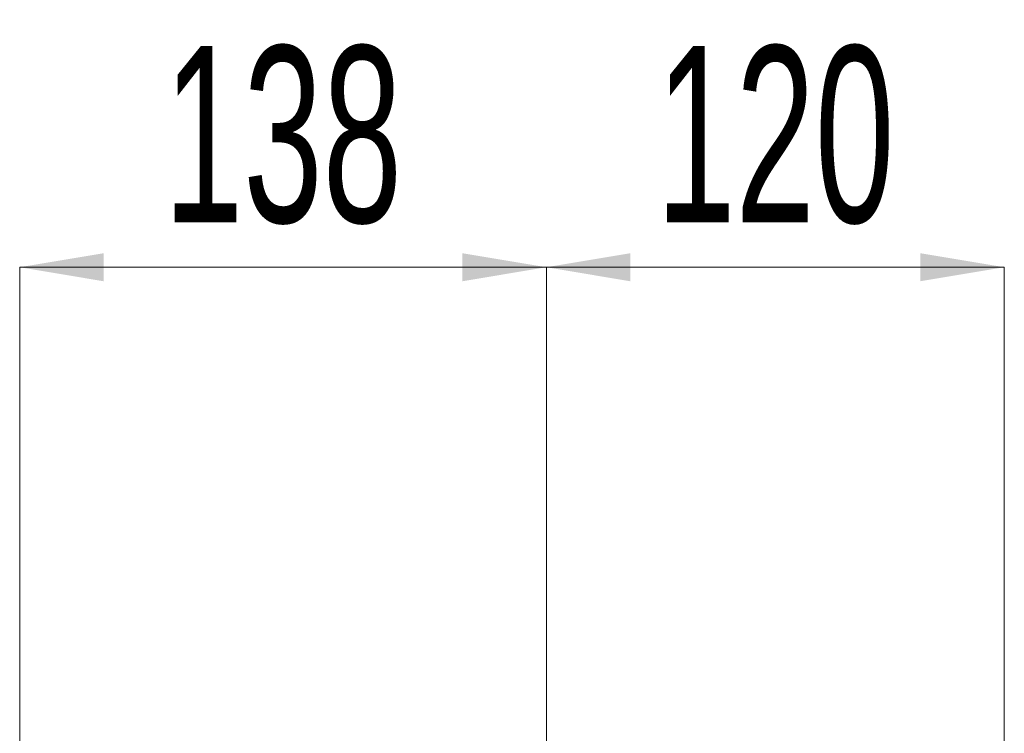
# Model space of a CAD drawing. Header units: millimetres. Extents: x 0 to 840, y -1 to 594.
# Tile 46 of 47: x 389 to 415, y 495 to 514. Entities that reach past the tile are written whole.
import ezdxf

# ---------------------------------------------------------------- set-up
doc = ezdxf.new("R2010")
doc.units = ezdxf.units.MM
doc.layers.add('标注层', color=150, linetype='Continuous', lineweight=18)
doc.styles.add('SLDTEXTSTYLE0', font='txt', dxfattribs={"width": 0.605})
doc.dimstyles.new('SLDDIMSTYLE0', dxfattribs={"dimtxt": 4.622974, "dimasz": 2.2, "dimexe": 0, "dimexo": 0.0625, "dimgap": 1.155743, "dimtad": 1, "dimlfac": 10, "dimrnd": 1e-09, "dimzin": 12, "dimdsep": 46, "dimtxsty": 'SLDTEXTSTYLE0', "dimcen": 0.09, "dimdle": 4.4, "dimadec": 0, "dimazin": 3, "dimtfac": 1, "dimtdec": 3, "dimtmove": 0, "dimatfit": 0, "dimfxl": 1, "dimfrac": 2, "dimtolj": 1, "dimarcsym": 0})

# ---------------------------------------------------------------- blocks, each defined once
blk = doc.blocks.new('*X3')
at = {"layer": '标注层', "linetype": 'Continuous'}
for points in [[(388.706, 507.522), (390.906, 507.889), (390.906, 507.155)], [(402.506, 507.522), (400.306, 507.889), (400.306, 507.155)]]:
    blk.add_hatch(color=0, dxfattribs=at).paths.add_polyline_path(points, flags=0)
at = {"layer": '标注层', "color": 0, "linetype": 'Continuous'}
for p, q in [((388.706, 507.522), (402.506, 507.522)), ((388.706, 470.137), (388.706, 507.522)), ((402.506, 484.006), (402.506, 507.522))]:
    blk.add_line(p, q, dxfattribs=at)
at = {"layer": '标注层', "color": 0, "insert": (395.606, 510.976), "char_height": 4.623, "width": 10.62509, "attachment_point": 5, "style": 'SLDTEXTSTYLE0'}
blk.add_mtext('138', dxfattribs=at)
blk = doc.blocks.new('*X4')
at = {"layer": '标注层', "linetype": 'Continuous'}
for points in [[(402.506, 507.522), (404.706, 507.889), (404.706, 507.155)], [(414.506, 507.522), (412.306, 507.889), (412.306, 507.155)]]:
    blk.add_hatch(color=0, dxfattribs=at).paths.add_polyline_path(points, flags=0)
at = {"layer": '标注层', "color": 0, "linetype": 'Continuous'}
for p, q in [((402.506, 507.522), (414.506, 507.522)), ((402.506, 484.006), (402.506, 507.522)), ((414.506, 490.731), (414.506, 507.522))]:
    blk.add_line(p, q, dxfattribs=at)
at = {"layer": '标注层', "color": 0, "insert": (408.506, 510.976), "char_height": 4.623, "width": 10.68759, "attachment_point": 5, "style": 'SLDTEXTSTYLE0'}
blk.add_mtext('120', dxfattribs=at)

msp = doc.modelspace()

# ---------------------------------------------------------------- dimensions: what is measured, and where the dimension line sits
at = {"layer": '标注层', "color": 0}
dim = msp.add_linear_dim(base=(402.5063, 507.522), p1=(388.7063, 470.0749), p2=(402.5063, 483.9434), angle=0, dimstyle='SLDDIMSTYLE0', override={"dimsah": 1, "dimtzin": 12}, dxfattribs=at)
dim.commit()
dim.dimension.update_dxf_attribs({"geometry": '*X3', "text_midpoint": (395.6063, 510.9764), "dimtype": 160})
dim = msp.add_linear_dim(base=(414.5063, 507.522), p1=(402.5063, 483.9434), p2=(414.5063, 490.6684), dimstyle='SLDDIMSTYLE0', override={"dimsah": 1, "dimtzin": 12}, dxfattribs=at)
dim.commit()
dim.dimension.update_dxf_attribs({"geometry": '*X4', "text_midpoint": (408.5063, 510.9764), "dimtype": 160})

doc.saveas('drawing.dxf')
